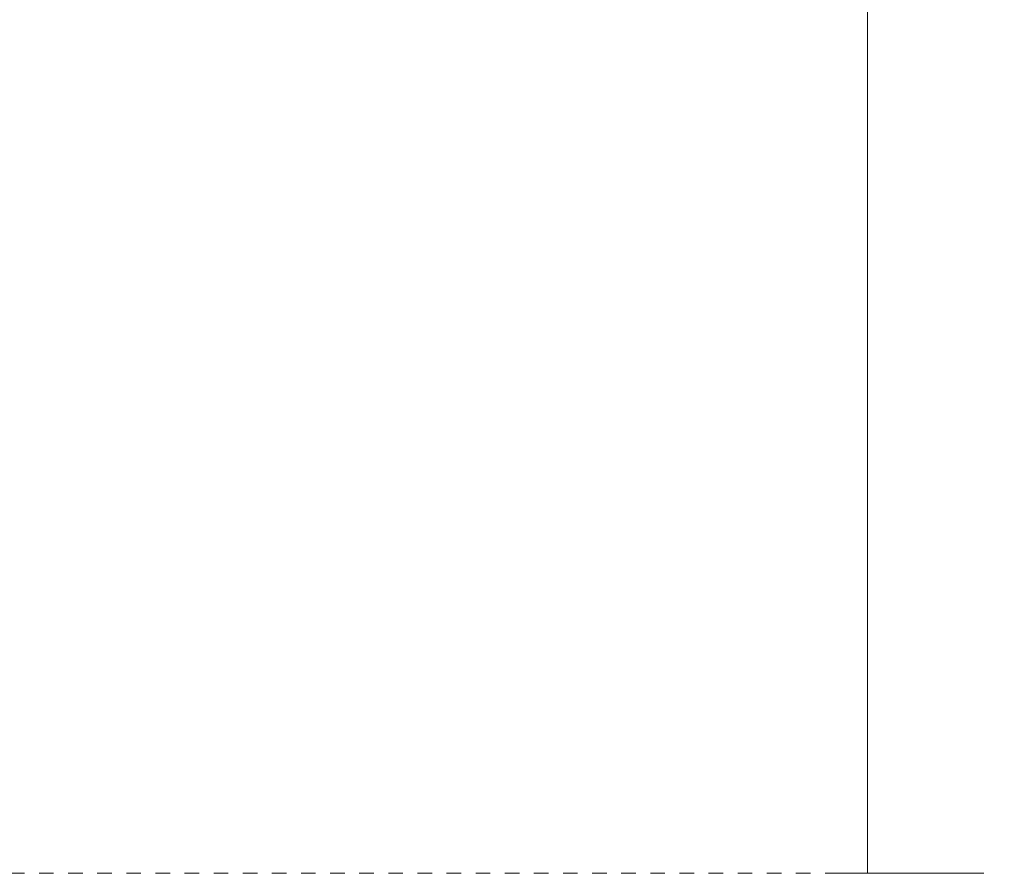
# Model space of a CAD drawing. Header units: millimetres. Extents: x 6453 to 7832, y 730 to 6668.
# Tile 4 of 18: x 6772 to 6975, y 875 to 1051. Entities that reach past the tile are written whole.
import ezdxf

# ---------------------------------------------------------------- set-up
doc = ezdxf.new("R2010")
doc.units = ezdxf.units.MM
doc.linetypes.add('Dash', pattern=[6, 3, -3])
doc.layers.add('Cotas', color=7, linetype='Continuous', lineweight=9)
doc.layers.add('Cotas-8', color=7, linetype='Continuous', lineweight=9)
doc.layers.add('Lighthing Fixture Dim Grey Dash', color=7, linetype='Dash', lineweight=9, true_color=0xd2d2d2)
doc.styles.add('Arial Narrow', font='ARIALN.TTF', dxfattribs={"height": 17.6})
doc.dimstyles.new('FARO_-_2_2mm_Arial_Narrow_mm_Inch_Right', dxfattribs={"dimscale": 304.8, "dimtxt": 18.012385, "dimasz": 0, "dimexe": 0.07874, "dimexo": 0.0625, "dimgap": 0.013123, "dimtad": 1, "dimdec": 0, "dimzin": 0, "dimdsep": 46, "dimtxsty": 'Arial Narrow', "dimblk1": 'NONE', "dimblk2": 'NONE', "dimsah": 1, "dimcen": 0.09, "dimadec": 0, "dimazin": 0, "dimtfac": 1, "dimtdec": 4, "dimtix": 1, "dimtmove": 0, "dimatfit": 3, "dimfxl": 0.026247, "dimfxlon": 1, "dimtvp": 1, "dimtolj": 1, "dimtzin": 0, "dimarcsym": 2})

# ---------------------------------------------------------------- blocks, each defined once
blk = doc.blocks.new('DIMBLOCK1-Alzado_PDF')
at = {"layer": 'Cotas-8', "color": 251, "true_color": 0x5b5b5b}
for p, q in [((6947, 1377.82), (6939, 1377.82)), ((6947, 874.74), (6947, 1377.82)), ((6947, 1377.82), (6971, 1377.82)), ((6947, 874.74), (6939, 874.74)), ((6947, 874.74), (6971, 874.74))]:
    blk.add_line(p, q, dxfattribs=at)
at = {"layer": 'Cotas-8', "color": 0, "insert": (6973.74, 1180.32), "char_height": 17.6, "width": 129.6892, "attachment_point": 1, "rotation": 270, "line_spacing_factor": 0.974696, "style": 'Arial Narrow'}
blk.add_mtext('493 / 19.41"', dxfattribs=at)
blk = doc.blocks.new('_None')

msp = doc.modelspace()

# ---------------------------------------------------------------- linework, layer by layer
at = {"layer": 'Lighthing Fixture Dim Grey Dash'}
msp.add_line((6608.27, 874.74), (6943.27, 874.74), dxfattribs=at)

# ---------------------------------------------------------------- dimensions: what is measured, and where the dimension line sits
at = {"layer": 'Cotas', "color": 251, "true_color": 0x5b5b5b}
dim = msp.add_linear_dim(base=(6947, 1377.82), p1=(6939, 874.74), p2=(6939, 1377.82), angle=90, text='493 / 19.41"', dimstyle='FARO_-_2_2mm_Arial_Narrow_mm_Inch_Right', override={"dimtad": 4, "dimpost": '<>', "dimfxl": 503.08507}, dxfattribs=at)
dim.commit()
dim.dimension.update_dxf_attribs({"geometry": 'DIMBLOCK1-Alzado_PDF', "text_midpoint": (6960.1, 1126.28)})

doc.saveas('drawing.dxf')
